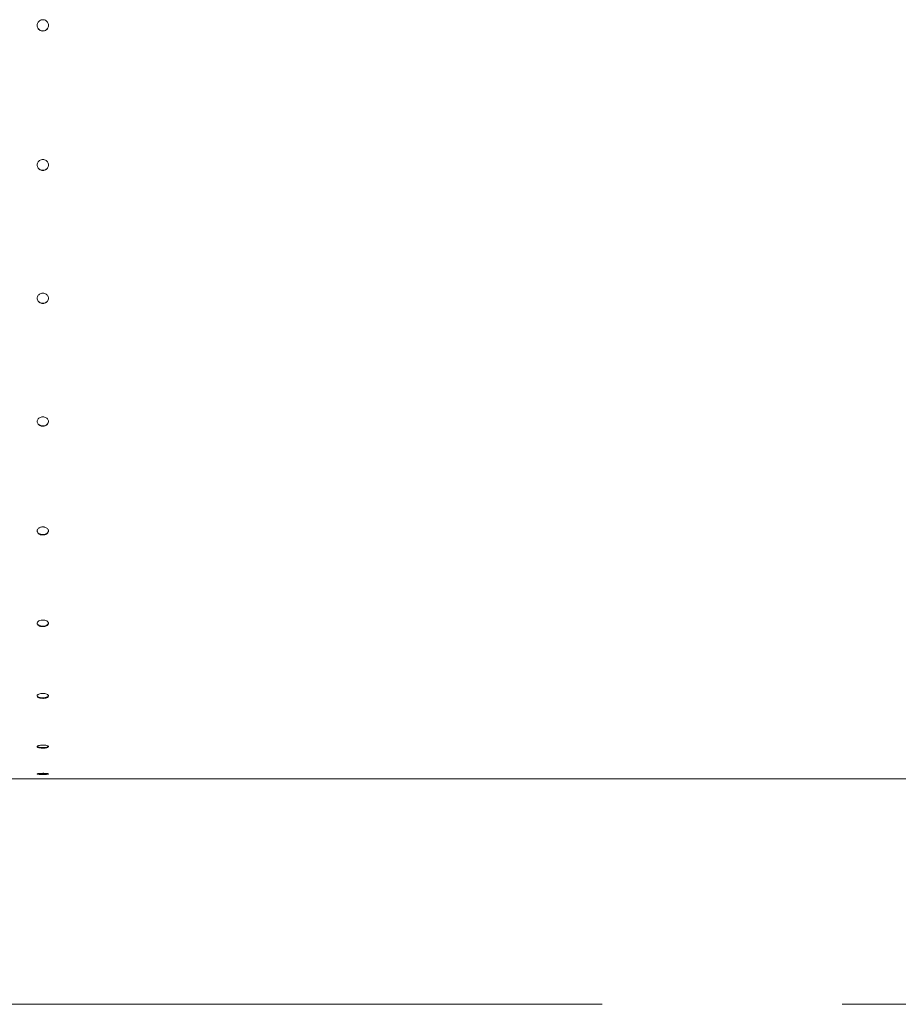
# Model space of a CAD drawing. Header units: millimetres. Extents: x 11681 to 15516, y 25095 to 29743.
# Tile 16 of 96: x 12440 to 12517, y 27825 to 27911. Entities that reach past the tile are written whole.
import ezdxf

# ---------------------------------------------------------------- set-up
doc = ezdxf.new("R2010")
doc.units = ezdxf.units.MM
doc.linetypes.add('Przerywana podwójnie', pattern=[109.361107, 52.916665, -21.166666, 14.111111, -21.166666])
doc.layers.add('00 - nowa technologia myjni_Nr_pióra__95', color=7, linetype='Continuous', lineweight=20, true_color=0x7c7c7c)
doc.layers.add('410-K Osie główne_Nr_pióra__95', color=7, linetype='Continuous', lineweight=0, true_color=0x7c7c7c)
doc.layers.add('XREF', color=8, linetype='Continuous', lineweight=9)

# ---------------------------------------------------------------- blocks, each defined once
blk = doc.blocks.new('parter 2025.10.15')
at = {"layer": '00 - nowa technologia myjni_Nr_pióra__95', "color": 8, "linetype": 'Continuous', "lineweight": 5}
for p, q in [((158.84, 2520.089), (158.84, 2520.088)), ((158.838, 2507.784), (158.838, 2507.784)), ((154.326, 2453.69), (331.579, 2453.651)), ((328.906, 2453.65), (154.876, 2453.688))]:
    blk.add_line(p, q, dxfattribs=at)
for points in [[(158.84, 2520.088), (158.847, 2520.166), (158.865, 2520.243), (158.895, 2520.315), (158.936, 2520.382), (158.988, 2520.441), (159.048, 2520.492), (159.115, 2520.533), (159.187, 2520.563), (159.264, 2520.581), (159.341, 2520.586)], [(159.34, 2519.594), (159.262, 2519.601), (159.186, 2519.619), (159.113, 2519.649), (159.047, 2519.69), (158.987, 2519.74), (158.936, 2519.799), (158.895, 2519.866), (158.865, 2519.939), (158.847, 2520.014), (158.84, 2520.091)], [(159.34, 2519.59), (159.262, 2519.596), (159.186, 2519.615), (159.113, 2519.644), (159.046, 2519.686), (158.986, 2519.737), (158.935, 2519.796), (158.894, 2519.863), (158.864, 2519.936), (158.846, 2520.012), (158.84, 2520.088)], [(159.34, 2519.594), (159.418, 2519.6), (159.495, 2519.619), (159.567, 2519.649), (159.634, 2519.69), (159.694, 2519.74), (159.745, 2519.799), (159.786, 2519.866), (159.816, 2519.938), (159.834, 2520.014), (159.841, 2520.09)], [(159.34, 2519.59), (159.419, 2519.596), (159.495, 2519.615), (159.568, 2519.644), (159.635, 2519.685), (159.695, 2519.737), (159.746, 2519.796), (159.787, 2519.863), (159.816, 2519.936), (159.835, 2520.012), (159.841, 2520.088)], [(159.841, 2520.088), (159.834, 2520.166), (159.816, 2520.242), (159.786, 2520.315), (159.745, 2520.381), (159.694, 2520.441), (159.634, 2520.492), (159.567, 2520.533), (159.494, 2520.562), (159.417, 2520.581), (159.341, 2520.586)], [(158.838, 2507.784), (158.844, 2507.86), (158.862, 2507.934), (158.893, 2508.004), (158.934, 2508.069), (158.985, 2508.126), (159.045, 2508.176), (159.112, 2508.216), (159.185, 2508.245), (159.261, 2508.262), (159.338, 2508.268)], [(159.838, 2507.784), (159.832, 2507.86), (159.813, 2507.934), (159.783, 2508.004), (159.742, 2508.069), (159.691, 2508.126), (159.631, 2508.176), (159.564, 2508.216), (159.491, 2508.245), (159.415, 2508.262), (159.338, 2508.268)], [(159.338, 2507.314), (159.26, 2507.32), (159.184, 2507.337), (159.112, 2507.366), (159.046, 2507.405), (158.986, 2507.454), (158.935, 2507.511), (158.894, 2507.575), (158.863, 2507.644), (158.845, 2507.718), (158.838, 2507.79)], [(159.338, 2507.301), (159.259, 2507.307), (159.183, 2507.324), (159.11, 2507.354), (159.043, 2507.393), (158.983, 2507.443), (158.933, 2507.501), (158.892, 2507.566), (158.862, 2507.636), (158.844, 2507.71), (158.838, 2507.784)], [(159.338, 2507.314), (159.415, 2507.32), (159.491, 2507.337), (159.563, 2507.366), (159.63, 2507.405), (159.69, 2507.454), (159.741, 2507.511), (159.782, 2507.574), (159.812, 2507.644), (159.831, 2507.717), (159.838, 2507.79)], [(159.338, 2507.301), (159.416, 2507.307), (159.493, 2507.324), (159.565, 2507.354), (159.632, 2507.393), (159.692, 2507.443), (159.743, 2507.501), (159.784, 2507.566), (159.814, 2507.636), (159.832, 2507.71), (159.838, 2507.784)], [(158.835, 2496.029), (158.842, 2496.1), (158.86, 2496.17), (158.89, 2496.236), (158.931, 2496.297), (158.982, 2496.351), (159.042, 2496.397), (159.109, 2496.435), (159.181, 2496.462), (159.258, 2496.479), (159.335, 2496.484)], [(159.335, 2495.596), (159.258, 2495.601), (159.183, 2495.618), (159.111, 2495.644), (159.045, 2495.68), (158.985, 2495.726), (158.934, 2495.779), (158.893, 2495.838), (158.862, 2495.904), (158.843, 2495.971), (158.835, 2496.039)], [(159.335, 2495.575), (159.257, 2495.581), (159.181, 2495.597), (159.108, 2495.625), (159.041, 2495.662), (158.981, 2495.709), (158.93, 2495.763), (158.889, 2495.824), (158.859, 2495.89), (158.841, 2495.96), (158.835, 2496.029)], [(159.835, 2496.029), (159.829, 2496.1), (159.811, 2496.17), (159.78, 2496.236), (159.739, 2496.297), (159.688, 2496.351), (159.629, 2496.397), (159.562, 2496.435), (159.489, 2496.462), (159.413, 2496.479), (159.335, 2496.484)], [(159.335, 2495.596), (159.412, 2495.601), (159.488, 2495.618), (159.559, 2495.644), (159.626, 2495.68), (159.686, 2495.726), (159.736, 2495.778), (159.778, 2495.838), (159.809, 2495.903), (159.828, 2495.971), (159.835, 2496.039)], [(159.335, 2495.575), (159.413, 2495.581), (159.49, 2495.597), (159.562, 2495.624), (159.629, 2495.662), (159.689, 2495.708), (159.741, 2495.763), (159.782, 2495.824), (159.811, 2495.89), (159.83, 2495.96), (159.835, 2496.029)], [(158.833, 2485.17), (158.839, 2485.235), (158.858, 2485.298), (158.888, 2485.358), (158.929, 2485.413), (158.98, 2485.461), (159.039, 2485.504), (159.106, 2485.537), (159.178, 2485.562), (159.255, 2485.577), (159.333, 2485.583)], [(159.833, 2485.169), (159.827, 2485.234), (159.808, 2485.297), (159.778, 2485.358), (159.737, 2485.413), (159.686, 2485.462), (159.627, 2485.503), (159.56, 2485.537), (159.487, 2485.562), (159.411, 2485.577), (159.333, 2485.583)], [(159.333, 2484.787), (159.238, 2484.795), (159.146, 2484.817), (159.101, 2484.834), (159.059, 2484.854), (159.021, 2484.877), (158.985, 2484.903), (158.934, 2484.95), (158.892, 2485.004), (158.861, 2485.062), (158.841, 2485.123), (158.833, 2485.184)], [(159.333, 2484.759), (159.236, 2484.766), (159.188, 2484.776), (159.142, 2484.79), (159.083, 2484.813), (159.028, 2484.843), (158.978, 2484.879), (158.928, 2484.929), (158.887, 2484.984), (158.857, 2485.044), (158.839, 2485.108), (158.833, 2485.17)], [(159.333, 2484.787), (159.409, 2484.792), (159.484, 2484.806), (159.556, 2484.83), (159.622, 2484.862), (159.66, 2484.887), (159.695, 2484.914), (159.726, 2484.943), (159.754, 2484.976), (159.785, 2485.022), (159.809, 2485.071), (159.825, 2485.123), (159.833, 2485.184)], [(159.333, 2484.759), (159.411, 2484.763), (159.459, 2484.772), (159.507, 2484.784), (159.551, 2484.799), (159.594, 2484.818), (159.648, 2484.85), (159.696, 2484.887), (159.738, 2484.929), (159.779, 2484.984), (159.809, 2485.044), (159.827, 2485.108), (159.833, 2485.169)], [(158.831, 2475.527), (158.837, 2475.583), (158.856, 2475.638), (158.886, 2475.69), (158.926, 2475.738), (158.972, 2475.776), (159.024, 2475.81), (159.081, 2475.838), (159.127, 2475.855), (159.175, 2475.868), (159.252, 2475.881), (159.331, 2475.886)], [(159.831, 2475.527), (159.825, 2475.583), (159.806, 2475.638), (159.776, 2475.69), (159.735, 2475.738), (159.685, 2475.78), (159.632, 2475.813), (159.573, 2475.841), (159.51, 2475.862), (159.461, 2475.873), (159.41, 2475.881), (159.331, 2475.886)], [(159.331, 2475.206), (159.237, 2475.212), (159.146, 2475.231), (159.061, 2475.262), (158.985, 2475.305), (158.934, 2475.345), (158.892, 2475.39), (158.861, 2475.441), (158.84, 2475.493), (158.831, 2475.545)], [(159.331, 2475.171), (159.234, 2475.177), (159.14, 2475.197), (159.053, 2475.23), (159.013, 2475.252), (158.976, 2475.276), (158.925, 2475.318), (158.884, 2475.366), (158.854, 2475.419), (158.836, 2475.474), (158.831, 2475.527)], [(159.331, 2475.206), (159.407, 2475.21), (159.481, 2475.222), (159.552, 2475.243), (159.632, 2475.277), (159.702, 2475.323), (159.733, 2475.35), (159.76, 2475.379), (159.783, 2475.409), (159.801, 2475.44), (159.821, 2475.492), (159.83, 2475.544)], [(159.331, 2475.171), (159.409, 2475.175), (159.503, 2475.193), (159.591, 2475.223), (159.634, 2475.243), (159.673, 2475.267), (159.706, 2475.291), (159.737, 2475.319), (159.777, 2475.366), (159.807, 2475.418), (159.825, 2475.474), (159.831, 2475.527)], [(158.829, 2467.386), (158.835, 2467.432), (158.854, 2467.477), (158.884, 2467.519), (158.924, 2467.558), (158.958, 2467.582), (158.995, 2467.604), (159.079, 2467.64), (159.173, 2467.665), (159.249, 2467.675), (159.329, 2467.679)], [(159.329, 2467.095), (159.232, 2467.1), (159.139, 2467.117), (159.052, 2467.144), (158.974, 2467.181), (158.924, 2467.215), (158.882, 2467.255), (158.852, 2467.298), (158.835, 2467.343), (158.829, 2467.386)], [(159.329, 2467.136), (159.236, 2467.141), (159.147, 2467.155), (159.062, 2467.18), (158.987, 2467.214), (158.936, 2467.246), (158.894, 2467.283), (158.862, 2467.323), (158.84, 2467.365), (158.83, 2467.406)], [(159.829, 2467.386), (159.823, 2467.431), (159.807, 2467.472), (159.782, 2467.51), (159.748, 2467.546), (159.717, 2467.57), (159.683, 2467.592), (159.644, 2467.613), (159.601, 2467.632), (159.509, 2467.66), (159.409, 2467.675), (159.329, 2467.679)], [(159.329, 2467.136), (159.404, 2467.139), (159.477, 2467.149), (159.547, 2467.165), (159.626, 2467.192), (159.696, 2467.229), (159.754, 2467.273), (159.777, 2467.297), (159.797, 2467.323), (159.818, 2467.364), (159.828, 2467.406)], [(159.329, 2467.095), (159.407, 2467.099), (159.501, 2467.113), (159.589, 2467.137), (159.668, 2467.172), (159.704, 2467.193), (159.735, 2467.216), (159.776, 2467.255), (159.806, 2467.297), (159.824, 2467.343), (159.829, 2467.386)], [(158.828, 2460.987), (158.833, 2461.017), (158.847, 2461.047), (158.871, 2461.076), (158.895, 2461.096), (158.923, 2461.115), (158.994, 2461.15), (159.078, 2461.176), (159.171, 2461.195), (159.247, 2461.203), (159.328, 2461.206)], [(159.828, 2460.986), (159.821, 2461.02), (159.811, 2461.042), (159.796, 2461.063), (159.774, 2461.085), (159.746, 2461.106), (159.682, 2461.141), (159.6, 2461.17), (159.508, 2461.191), (159.409, 2461.203), (159.328, 2461.206)], [(159.328, 2460.769), (159.2, 2460.777), (159.136, 2460.786), (159.075, 2460.799), (159.021, 2460.814), (158.972, 2460.833), (158.933, 2460.853), (158.899, 2460.874), (158.872, 2460.897), (158.851, 2460.921), (158.833, 2460.955), (158.828, 2460.987)], [(159.328, 2460.814), (159.208, 2460.821), (159.094, 2460.839), (159.041, 2460.854), (158.991, 2460.871), (158.927, 2460.901), (158.876, 2460.938), (158.857, 2460.958), (158.842, 2460.979), (158.83, 2461.009)], [(159.328, 2460.814), (159.401, 2460.817), (159.472, 2460.824), (159.541, 2460.835), (159.643, 2460.863), (159.688, 2460.881), (159.729, 2460.902), (159.763, 2460.924), (159.79, 2460.948), (159.813, 2460.978), (159.825, 2461.009)], [(159.328, 2460.769), (159.406, 2460.772), (159.529, 2460.788), (159.588, 2460.801), (159.642, 2460.818), (159.691, 2460.837), (159.734, 2460.86), (159.774, 2460.888), (159.804, 2460.92), (159.822, 2460.954), (159.828, 2460.986)], [(158.827, 2456.518), (158.83, 2456.533), (158.84, 2456.549), (158.856, 2456.564), (158.878, 2456.579), (158.937, 2456.605), (158.987, 2456.62), (159.043, 2456.632), (159.116, 2456.644), (159.194, 2456.652), (159.327, 2456.657)], [(159.327, 2456.381), (159.199, 2456.385), (159.078, 2456.399), (158.971, 2456.421), (158.899, 2456.446), (158.871, 2456.461), (158.85, 2456.476), (158.833, 2456.497), (158.827, 2456.518)], [(159.327, 2456.429), (159.191, 2456.434), (159.063, 2456.449), (159.006, 2456.461), (158.954, 2456.474), (158.91, 2456.49), (158.874, 2456.507), (158.85, 2456.524), (158.834, 2456.542)], [(159.827, 2456.517), (159.824, 2456.532), (159.816, 2456.546), (159.797, 2456.564), (159.771, 2456.581), (159.737, 2456.597), (159.697, 2456.611), (159.601, 2456.634), (159.496, 2456.649), (159.383, 2456.656), (159.327, 2456.657)], [(159.327, 2456.429), (159.396, 2456.43), (159.531, 2456.441), (159.629, 2456.457), (159.713, 2456.479), (159.748, 2456.492), (159.778, 2456.506), (159.803, 2456.523), (159.819, 2456.541)], [(159.327, 2456.381), (159.405, 2456.382), (159.528, 2456.392), (159.64, 2456.411), (159.69, 2456.423), (159.733, 2456.438), (159.784, 2456.461), (159.802, 2456.475), (159.816, 2456.488), (159.824, 2456.503), (159.827, 2456.517)], [(158.826, 2454.112), (158.827, 2454.115), (158.83, 2454.118), (158.837, 2454.123), (158.856, 2454.13), (158.918, 2454.143), (159.029, 2454.156), (159.163, 2454.164), (159.326, 2454.167)], [(159.326, 2454.059), (159.102, 2454.065), (159.003, 2454.071), (158.92, 2454.081), (158.856, 2454.093), (158.837, 2454.1), (158.83, 2454.105), (158.827, 2454.108), (158.826, 2454.112)], [(159.326, 2454.109), (159.186, 2454.111), (159.055, 2454.117), (158.975, 2454.124), (158.882, 2454.137)], [(159.826, 2454.111), (159.825, 2454.115), (159.823, 2454.117), (159.815, 2454.123), (159.796, 2454.13), (159.734, 2454.143), (159.59, 2454.158), (159.413, 2454.166), (159.326, 2454.167)], [(159.326, 2454.109), (159.536, 2454.113), (159.674, 2454.123), (159.77, 2454.137)], [(159.326, 2454.059), (159.539, 2454.064), (159.66, 2454.072), (159.723, 2454.079), (159.774, 2454.087), (159.81, 2454.098), (159.82, 2454.103), (159.824, 2454.107), (159.825, 2454.109), (159.826, 2454.111)]]:
    blk.add_lwpolyline(points, dxfattribs=at)
at = {"layer": '410-K Osie główne_Nr_pióra__95', "color": 8, "linetype": 'Przerywana podwójnie', "lineweight": 5}
blk.add_line((-63.001, 2433.809), (1039.917, 2433.809), dxfattribs=at)

msp = doc.modelspace()

# ---------------------------------------------------------------- block references
at = {"layer": 'XREF'}
msp.add_blockref('parter 2025.10.15', (12282.339, 25390.784), dxfattribs=at)

doc.saveas('drawing.dxf')
